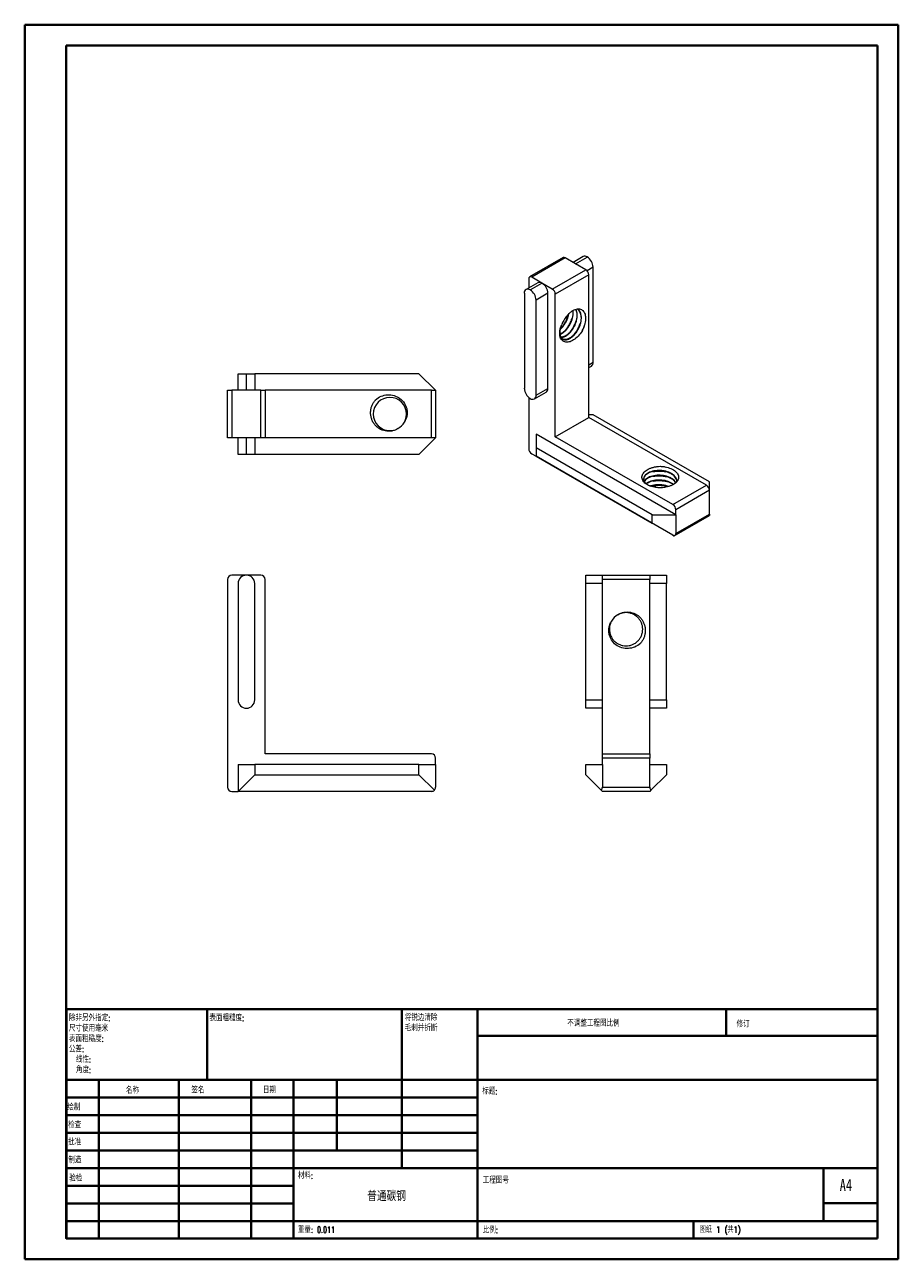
# Model space of a CAD drawing. Header units: millimetres. Extents: x 0 to 210, y 0 to 297.
import ezdxf

# ---------------------------------------------------------------- set-up
doc = ezdxf.new("R2010")
doc.units = ezdxf.units.MM
doc.styles.add('SLDTEXTSTYLE0', font='TXT', dxfattribs={"width": 0.75, "bigfont": 'bigfont'})
doc.styles.add('SLDTEXTSTYLE1', font='TXT', dxfattribs={"width": 0.75})
doc.styles.add('SLDTEXTSTYLE2', font='TXT', dxfattribs={"width": 0.694444, "bigfont": 'bigfont'})

# ---------------------------------------------------------------- blocks, each defined once
blk = doc.blocks.new('SW_NOTE_0')
at = {"color": 0, "linetype": 'Continuous', "lineweight": 0, "char_height": 1.5, "attachment_point": 1, "style": 'SLDTEXTSTYLE0'}
for s, insert in [('\\M+18FAB锐边\\M+190B4\\M+18F9C', (0, 1.93)), ('\\M+196D1\\M+18E68\\M+19BF3\\M+190DC\\M+19266', (0, -0.57))]:
    blk.add_mtext(s, dxfattribs=dict(at, insert=insert))
blk = doc.blocks.new('SW_NOTE_1')
at = {"color": 0, "linetype": 'Continuous', "lineweight": 0, "char_height": 1.5, "attachment_point": 1, "style": 'SLDTEXTSTYLE0'}
for s, insert in [('\\M+18F9C\\M+194F1另\\M+18A4F\\M+18E77\\M+192E8:', (0, 1.93)), ('\\M+18EDA\\M+190A1\\M+18E67\\M+19770\\M+19F7C\\M+195C4', (0, -0.57)), ('\\M+1955C\\M+196CA\\M+19165糙\\M+19378:', (0, -3.07)), ('\\M+18CF6\\M+18DB7:', (0, -5.57)), ('线\\M+190AB:', (1.69, -8.07)), ('\\M+18A70\\M+19378:', (1.69, -10.57))]:
    blk.add_mtext(s, dxfattribs=dict(at, insert=insert))

msp = doc.modelspace()

# ---------------------------------------------------------------- linework, layer by layer
at = {"color": 7, "linetype": 'Continuous', "lineweight": 40}
for p, q in [((0.08, 0.21), (0.08, 297.21)), ((0.08, 297.21), (210.08, 297.21)), ((210.08, 0.21), (210.08, 297.21)), ((210.08, 292.21), (210.08, 297.21)), ((10.08, 292.21), (205.08, 292.21)), ((10.08, 5.21), (10.08, 292.21)), ((205.08, 5.21), (205.08, 292.21)), ((10.11, 60.37), (205.08, 60.37)), ((10.11, 60.37), (10.11, 5.12)), ((43.91, 43.37), (43.91, 60.37)), ((90.71, 60.37), (90.71, 22.12)), ((108.91, 60.37), (108.91, 5.12)), ((168.68, 54.09), (168.68, 60.46)), ((205.08, 54), (108.91, 54)), ((205.08, 43.37), (10.11, 43.37)), ((17.91, 43.37), (17.91, 5.12)), ((37.1, 43.37), (37.1, 5.12)), ((54.51, 43.37), (54.51, 5.12)), ((64.71, 5.12), (64.71, 43.37)), ((75.11, 26.37), (75.11, 43.37)), ((108.91, 39.12), (10.11, 39.12)), ((108.91, 34.87), (10.11, 34.87)), ((108.91, 30.62), (10.11, 30.62)), ((108.91, 26.37), (10.11, 26.37)), ((64.71, 22.12), (10.11, 22.12)), ((64.71, 22.12), (205.08, 22.12)), ((192.08, 9.46), (192.08, 22.21)), ((64.71, 17.87), (10.11, 17.87)), ((64.71, 13.62), (10.11, 13.62)), ((205.08, 13.71), (192.08, 13.71)), ((10.11, 9.37), (205.08, 9.37)), ((160.88, 5.21), (160.88, 9.46)), ((10.08, 5.21), (205.08, 5.21)), ((205.08, 5.21), (180.99, 5.21)), ((0.08, 0.21), (210.08, 0.21))]:
    msp.add_line(p, q, dxfattribs=at)
at = {"color": 7, "linetype": 'Continuous', "lineweight": 15}
for p, q in [((129.51, 241.18), (121.45, 236.52)), ((130.01, 241.13), (121.95, 236.47)), ((132.49, 239.7), (130.01, 241.13)), ((134.32, 241.43), (131.9, 240.04)), ((132.49, 239.7), (135.32, 241.33)), ((126.9, 233.62), (134.96, 238.27)), ((134.96, 238.27), (132.49, 239.7)), ((136.73, 216.02), (136.73, 238.88)), ((123.43, 235.14), (120.6, 233.51)), ((121.25, 236.07), (121.25, 233.89)), ((121.6, 233.41), (124.43, 235.05)), ((124.43, 235.05), (121.95, 236.47)), ((126.9, 233.62), (124.43, 235.05)), ((135.67, 237.05), (127.61, 232.39)), ((135.67, 202.75), (135.67, 237.05)), ((120.19, 232.6), (120.19, 209.73)), ((125.84, 232.6), (123.01, 230.96)), ((125.84, 209.73), (125.84, 232.6)), ((127.61, 198.1), (127.61, 232.39)), ((123.01, 208.1), (123.01, 230.96)), ((135.67, 214.73), (136.32, 215.1)), ((51.36, 209.26), (51.36, 213.26)), ((51.36, 213.26), (53.36, 213.26)), ((53.36, 209.26), (53.36, 213.26)), ((53.36, 213.26), (55.36, 213.26)), ((55.36, 213.26), (55.36, 209.26)), ((94.86, 213.26), (55.36, 213.26)), ((98.86, 209.26), (94.86, 213.26)), ((48.86, 197.86), (48.86, 209.26)), ((48.86, 209.26), (49.86, 209.26)), ((49.86, 209.26), (49.86, 197.86)), ((53.36, 209.26), (49.86, 209.26)), ((56.86, 209.26), (53.36, 209.26)), ((56.86, 197.86), (56.86, 209.26)), ((56.86, 209.26), (57.86, 209.26)), ((57.86, 209.26), (57.86, 197.86)), ((97.86, 209.26), (57.86, 209.26)), ((97.86, 197.86), (97.86, 209.26)), ((97.86, 209.26), (98.86, 209.26)), ((98.86, 209.26), (98.86, 197.86)), ((122.6, 207.18), (125.43, 208.82)), ((123.01, 208.1), (125.84, 209.73)), ((121.25, 207.54), (121.25, 195.24)), ((127.61, 198.1), (135.67, 202.75)), ((136.73, 203.36), (135.67, 203.36)), ((163.96, 186.42), (135.67, 202.75)), ((164.66, 187.24), (136.73, 203.36)), ((89.56, 199.96), (89.92, 200.15)), ((49.86, 197.86), (48.86, 197.86)), ((53.36, 197.86), (49.86, 197.86)), ((51.36, 193.86), (51.36, 197.86)), ((56.86, 197.86), (53.36, 197.86)), ((53.36, 193.86), (53.36, 197.86)), ((55.36, 197.86), (55.36, 193.86)), ((57.86, 197.86), (56.86, 197.86)), ((97.86, 197.86), (57.86, 197.86)), ((94.86, 193.86), (98.86, 197.86)), ((98.86, 197.86), (97.86, 197.86)), ((156.6, 179.32), (123.01, 198.71)), ((123.01, 198.71), (123.01, 195.44)), ((155.89, 181.77), (127.61, 198.1)), ((53.36, 193.86), (51.36, 193.86)), ((55.36, 193.86), (53.36, 193.86)), ((94.86, 193.86), (55.36, 193.86)), ((121.95, 194.01), (123.01, 193.4)), ((150.95, 179.32), (123.01, 195.44)), ((123.01, 195.44), (123.01, 193.4)), ((123.01, 193.4), (123.01, 193.4)), ((123.01, 193.4), (150.95, 177.28)), ((155.89, 174.42), (123.01, 193.4)), ((164.66, 185.2), (164.66, 187.24)), ((151.15, 186.06), (151.19, 186.05)), ((155.89, 181.77), (163.96, 186.42)), ((164.66, 185.2), (156.6, 180.54)), ((164.66, 183.97), (164.66, 185.2)), ((164.66, 179.48), (164.66, 183.97)), ((150.95, 179.32), (156.6, 179.32)), ((150.95, 177.28), (150.95, 179.32)), ((156.19, 174.25), (164.66, 179.14)), ((156.6, 179.32), (156.6, 180.54)), ((156.6, 174.83), (164.66, 179.48)), ((156.6, 179.32), (156.6, 174.83)), ((164.66, 179.48), (164.66, 179.14)), ((156.19, 174.25), (150.95, 177.28)), ((48.86, 163.78), (48.86, 113.78)), ((53.36, 164.78), (49.86, 164.78)), ((56.86, 164.78), (53.36, 164.78)), ((57.86, 121.78), (57.86, 163.78)), ((134.94, 162.78), (134.94, 164.78)), ((134.94, 164.78), (138.94, 164.78)), ((138.94, 164.78), (150.34, 164.78)), ((138.94, 163.78), (138.94, 164.78)), ((150.34, 163.78), (138.94, 163.78)), ((138.94, 121.78), (138.94, 163.78)), ((150.34, 164.78), (150.34, 163.78)), ((150.34, 164.78), (154.34, 164.78)), ((150.34, 121.78), (150.34, 163.78)), ((154.34, 164.78), (154.34, 162.78)), ((51.36, 162.78), (51.36, 134.78)), ((55.36, 134.78), (55.36, 162.78)), ((138.94, 162.78), (134.94, 162.78)), ((134.94, 134.78), (134.94, 162.78)), ((154.34, 162.78), (150.34, 162.78)), ((154.34, 134.78), (154.34, 162.78)), ((134.94, 134.78), (138.94, 134.78)), ((134.94, 132.78), (134.94, 134.78)), ((150.34, 134.78), (154.34, 134.78)), ((154.34, 134.78), (154.34, 132.78)), ((138.94, 132.78), (134.94, 132.78)), ((154.34, 132.78), (150.34, 132.78)), ((97.86, 121.78), (57.86, 121.78)), ((138.94, 121.78), (150.34, 121.78)), ((138.94, 120.78), (138.94, 121.78)), ((150.34, 121.78), (150.34, 120.78)), ((51.36, 119.28), (51.36, 112.78)), ((51.36, 119.28), (55.36, 119.28)), ((55.36, 119.28), (55.36, 116.78)), ((94.86, 119.28), (55.36, 119.28)), ((94.86, 116.78), (94.86, 119.28)), ((94.86, 119.28), (98.86, 119.28)), ((98.86, 119.28), (98.86, 120.78)), ((98.86, 119.28), (98.86, 113.78)), ((134.94, 116.78), (134.94, 119.28)), ((134.94, 119.28), (138.94, 119.28)), ((138.94, 119.28), (138.94, 120.78)), ((150.34, 120.78), (138.94, 120.78)), ((138.94, 119.28), (138.94, 113.78)), ((150.34, 119.28), (150.34, 120.78)), ((150.34, 113.78), (150.34, 119.28)), ((150.34, 119.28), (154.34, 119.28)), ((154.34, 119.28), (154.34, 116.78)), ((51.36, 112.78), (55.36, 116.78)), ((55.36, 116.78), (94.86, 116.78)), ((98.56, 113.07), (94.86, 116.78)), ((138.64, 113.07), (134.94, 116.78)), ((154.34, 116.78), (150.63, 113.07)), ((138.94, 112.78), (138.64, 113.07)), ((138.94, 113.78), (150.34, 113.78)), ((150.63, 113.07), (150.34, 112.78)), ((49.86, 112.78), (51.36, 112.78)), ((97.86, 112.78), (51.36, 112.78)), ((150.34, 112.78), (138.94, 112.78))]:
    msp.add_line(p, q, dxfattribs=at)
at = {"color": 8, "linetype": 'Continuous', "lineweight": 15}
for p, q in [((136.73, 238.88), (135.26, 238.03)), ((135.67, 215.41), (136.73, 216.02))]:
    msp.add_line(p, q, dxfattribs=at)
at = {"color": 7, "linetype": 'Continuous', "lineweight": 15, "flags": 128}
msp.add_lwpolyline([(91.19, 201.36), (91.55, 202.02), (91.78, 202.79), (91.86, 203.58), (91.78, 204.35), (91.56, 205.08), (91.19, 205.77), (90.69, 206.39), (90.07, 206.9), (89.37, 207.26), (88.65, 207.48), (87.88, 207.56), (87.08, 207.48), (86.32, 207.25), (85.62, 206.88), (85.03, 206.39), (84.54, 205.8), (84.17, 205.1), (83.93, 204.33), (83.86, 203.54), (83.94, 202.77), (84.16, 202.04), (84.52, 201.35), (85.03, 200.73), (85.65, 200.23), (86.34, 199.86), (87.07, 199.64), (87.84, 199.56), (88.52, 199.62), (89.18, 199.79), (89.8, 200.06), (89.8, 200.06)], dxfattribs=at)
at = {"color": 7, "linetype": 'Continuous', "lineweight": 15}
for centre, radius, start, end in [((129.72, 240.72), 0.503, 54.3824, 114.3071), ((134.73, 240.52), 1, 54.3411, 114.3485), ((133.67, 238.75), 3.06, 2.4764, 57.5236), ((134.14, 236.98), 1.54, 2.6055, 57.3945), ((121.68, 236.14), 0.437, 50.7967, 189.214), ((123.84, 234.23), 1, 54.3411, 114.3485), ((122.79, 232.46), 3.06, 2.4764, 57.5236), ((121.05, 232.73), 0.877, 51.3258, 188.6849), ((119.96, 230.83), 3.06, 2.4763, 57.5237), ((126.08, 232.32), 1.54, 2.6055, 57.3945), ((135.55, 222.66), 6.82, 140.734, 159.266), ((135.76, 215.91), 0.979, 304.7789, 6.5333), ((123.24, 209.87), 3.06, 182.4763, 237.5237), ((122.15, 207.97), 0.877, 231.3258, 8.6849), ((124.87, 209.62), 0.979, 304.7789, 6.5333), ((87.86, 203.56), 4, 299.0552, 330.9448), ((122.78, 195.31), 1.54, 182.6055, 237.3945), ((152.85, 192.69), 6.83, 260.7354, 279.2646), ((163.13, 185.13), 1.54, 2.6055, 57.3945), ((155.07, 180.47), 1.54, 2.6055, 57.3945), ((49.86, 163.78), 1, 90, 180), ((53.36, 162.78), 2, 90, 180), ((53.36, 162.78), 2, 0, 90), ((56.86, 163.78), 1, 0, 90), ((144.64, 151.78), 4, 119.0552, 150.9448), ((53.36, 134.78), 2, 180, 270), ((53.36, 134.78), 2, 270, 0), ((97.86, 120.78), 1, 0, 90), ((49.86, 113.78), 1, 180, 270), ((97.86, 113.78), 1, 270, 315), ((97.86, 113.78), 1, 315, 0), ((137.94, 113.78), 1, 315, 0), ((151.34, 113.78), 1, 180, 225)]:
    msp.add_arc(centre, radius, start, end, dxfattribs=at)
for major_axis, ratio, start_param, end_param in [((1, -0.58), 0.00007, 5.497828, 6.283226), ((1.41, 0), 0.577382, 5.497787, 6.283185)]:
    msp.add_ellipse((155.19, 174.83), major_axis=major_axis, ratio=ratio, start_param=start_param, end_param=end_param, dxfattribs=at)
for points, knots in [([(128.89, 224.27), (128.86, 224.14), (128.77, 223.81), (128.71, 223.29), (128.74, 222.73), (128.87, 222.23), (129.1, 221.83), (129.42, 221.55), (129.83, 221.41), (130.29, 221.41), (130.79, 221.55), (131.31, 221.82), (131.83, 222.22), (132.34, 222.74), (132.8, 223.35), (133.2, 224.02), (133.52, 224.73), (133.76, 225.47), (133.89, 226.21), (133.91, 226.91), (133.82, 227.53), (133.64, 228.06), (133.34, 228.48), (133.1, 228.73), (132.94, 228.79), (132.94, 228.79)], [0, 0, 0, 0, 0.027036, 0.067469, 0.113643, 0.1588, 0.205481, 0.2531, 0.30072, 0.3474, 0.392558, 0.438732, 0.48614, 0.533866, 0.580959, 0.626541, 0.672122, 0.719215, 0.766941, 0.814349, 0.860523, 0.905681, 0.952361, 0.999981, 1, 1, 1, 1]), ([(132.5, 228.73), (132.52, 228.71), (132.63, 228.54), (132.74, 228.14), (132.84, 227.53), (132.81, 226.83), (132.68, 226.09), (132.45, 225.35), (132.13, 224.64), (131.73, 223.97), (131.27, 223.36), (130.76, 222.84), (130.23, 222.44), (129.71, 222.17), (129.29, 222.04), (129.07, 222.05), (129, 222.05)], [0, 0, 0, 0, 0.013037, 0.089675, 0.168038, 0.248494, 0.329491, 0.409414, 0.486771, 0.564128, 0.64405, 0.725048, 0.805504, 0.883867, 0.960505, 1, 1, 1, 1]), ([(129.02, 222.01), (129.12, 222), (129.36, 221.99), (129.8, 222.12), (130.32, 222.39), (130.84, 222.79), (131.35, 223.32), (131.81, 223.92), (132.21, 224.59), (132.53, 225.3), (132.77, 226.04), (132.9, 226.78), (132.92, 227.48), (132.83, 228.09), (132.7, 228.52), (132.58, 228.7), (132.54, 228.74)], [0, 0, 0, 0, 0.048277, 0.123368, 0.200148, 0.27898, 0.358342, 0.436651, 0.512445, 0.58824, 0.666549, 0.74591, 0.824742, 0.901523, 0.976613, 1, 1, 1, 1]), ([(132.86, 228.84), (132.86, 228.84), (133.01, 228.78), (133.25, 228.53), (133.55, 228.11), (133.74, 227.58), (133.82, 226.96), (133.8, 226.26), (133.67, 225.52), (133.44, 224.78), (133.12, 224.07), (132.72, 223.4), (132.26, 222.79), (131.75, 222.27), (131.22, 221.87), (130.7, 221.6), (130.2, 221.46), (129.74, 221.45), (129.48, 221.57), (129.35, 221.62)], [0, 0, 0, 0, 0.000026, 0.063784, 0.126284, 0.186746, 0.248569, 0.312043, 0.375944, 0.438997, 0.500026, 0.561055, 0.624108, 0.688009, 0.751483, 0.813306, 0.873767, 0.936268, 1, 1, 1, 1]), ([(130.27, 226.98), (130.43, 227.19), (130.59, 227.39), (130.94, 227.75), (131.12, 227.92), (131.49, 228.21), (131.67, 228.34), (132.05, 228.56), (132.24, 228.64), (132.79, 228.83), (133.14, 228.87), (133.61, 228.8), (133.76, 228.76), (134.04, 228.62), (134.17, 228.53), (134.39, 228.32), (134.49, 228.19), (134.66, 227.9), (134.72, 227.74), (134.83, 227.39), (134.87, 227.19), (134.91, 226.79), (134.92, 226.58), (134.9, 226.14), (134.87, 225.9), (134.79, 225.44), (134.73, 225.2), (134.59, 224.72), (134.5, 224.47), (134.31, 223.99), (134.19, 223.75), (134.07, 223.52)], [0, 0, 0, 0, 0.0625, 0.0625, 0.125, 0.125, 0.1875, 0.1875, 0.25, 0.25, 0.375, 0.375, 0.4375, 0.4375, 0.5, 0.5, 0.5625, 0.5625, 0.625, 0.625, 0.6875, 0.6875, 0.75, 0.75, 0.8125, 0.8125, 0.875, 0.875, 0.9375, 0.9375, 1, 1, 1, 1]), ([(131.78, 228.39), (131.8, 228.3), (131.85, 227.99), (131.82, 227.4), (131.69, 226.66), (131.46, 225.92), (131.14, 225.21), (130.74, 224.55), (130.28, 223.94), (129.77, 223.42), (129.25, 223.01), (128.91, 222.85), (128.75, 222.78)], [0, 0, 0, 0, 0.0508217, 0.1582425, 0.2663856, 0.3730937, 0.4763761, 0.5796584, 0.6863665, 0.7945096, 0.9019304, 1, 1, 1, 1]), ([(128.77, 222.7), (128.78, 222.7), (128.96, 222.75), (129.33, 222.97), (129.85, 223.36), (130.36, 223.89), (130.82, 224.5), (131.22, 225.16), (131.54, 225.87), (131.78, 226.61), (131.91, 227.35), (131.94, 227.97), (131.88, 228.31), (131.86, 228.44)], [0, 0, 0, 0, 0.008227, 0.109712, 0.213909, 0.318806, 0.422311, 0.522493, 0.622676, 0.726181, 0.831078, 0.935274, 1, 1, 1, 1]), ([(128.8, 223.91), (128.82, 223.92), (129.02, 224.07), (129.37, 224.47), (129.83, 225.07), (130.23, 225.74), (130.55, 226.44), (130.77, 227.1), (130.83, 227.5), (130.85, 227.65)], [0, 0, 0, 0, 0.019022, 0.19666, 0.37194, 0.541594, 0.711247, 0.886528, 1, 1, 1, 1]), ([(130.74, 227.54), (130.72, 227.43), (130.67, 227.09), (130.46, 226.49), (130.15, 225.78), (129.75, 225.12), (129.31, 224.53), (128.99, 224.22), (128.84, 224.07)], [0, 0, 0, 0, 0.080528, 0.27158, 0.456499, 0.641418, 0.83247, 1, 1, 1, 1]), ([(129.14, 224.37), (129.31, 224.58), (129.66, 225.02), (130.12, 225.8), (130.46, 226.5), (130.59, 226.94), (130.64, 227.08)], [0, 0, 0, 0, 0.264393, 0.558526, 0.85266, 1, 1, 1, 1]), ([(130.13, 223.8), (130.3, 224.01), (130.65, 224.45), (131.11, 225.23), (131.45, 225.93), (131.58, 226.37), (131.63, 226.51)], [0, 0, 0, 0, 0.264209, 0.558137, 0.852066, 1, 1, 1, 1]), ([(131.12, 223.23), (131.29, 223.44), (131.64, 223.88), (132.1, 224.66), (132.44, 225.36), (132.57, 225.79), (132.62, 225.94)], [0, 0, 0, 0, 0.264615, 0.558995, 0.853375, 1, 1, 1, 1]), ([(134.07, 223.52), (133.79, 223.07), (133.47, 222.66), (132.77, 221.92), (132.41, 221.61), (131.65, 221.13), (131.28, 220.97), (130.56, 220.8), (130.23, 220.8), (129.62, 220.97), (129.37, 221.15), (129.07, 221.52), (128.98, 221.67), (128.84, 221.99), (128.79, 222.16), (128.72, 222.55), (128.7, 222.75), (128.69, 223.18), (128.71, 223.41), (128.78, 223.87), (128.84, 224.11), (128.98, 224.59), (129.06, 224.84), (129.17, 225.08)], [0, 0, 0, 0, 0.125, 0.125, 0.25, 0.25, 0.375, 0.375, 0.5, 0.5, 0.625, 0.625, 0.6875, 0.6875, 0.75, 0.75, 0.8125, 0.8125, 0.875, 0.875, 0.9375, 0.9375, 1, 1, 1, 1]), ([(132.11, 222.66), (132.28, 222.87), (132.63, 223.31), (133.09, 224.08), (133.43, 224.79), (133.56, 225.22), (133.61, 225.37)], [0, 0, 0, 0, 0.2641474, 0.5580072, 0.851867, 1, 1, 1, 1]), ([(134.07, 223.52), (134.21, 223.8), (134.42, 224.21), (134.55, 224.65), (134.59, 224.79)], [0, 0, 0, 0, 0.669121, 1, 1, 1, 1]), ([(84.43, 206.99), (84.82, 207.35), (85.27, 207.63), (86.26, 208.04), (86.77, 208.15), (87.84, 208.21), (88.36, 208.15), (89.39, 207.85), (89.86, 207.61), (90.71, 206.97), (91.07, 206.58), (91.5, 205.9), (91.62, 205.67), (91.81, 205.18), (91.89, 204.92), (92, 204.4), (92.02, 204.14), (92.02, 203.61), (92, 203.34), (91.9, 202.82), (91.82, 202.57), (91.63, 202.08), (91.5, 201.84), (91.35, 201.62)], [0, 0, 0, 0, 0.125, 0.125, 0.25, 0.25, 0.375, 0.375, 0.5, 0.5, 0.625, 0.625, 0.6875, 0.6875, 0.75, 0.75, 0.8125, 0.8125, 0.875, 0.875, 0.9375, 0.9375, 1, 1, 1, 1]), ([(89.8, 200.06), (89.58, 199.92), (89.34, 199.79), (88.85, 199.59), (88.59, 199.52), (88.07, 199.42), (87.81, 199.39), (87.28, 199.4), (87.01, 199.42), (86.24, 199.58), (85.74, 199.78), (85.07, 200.2), (84.85, 200.37), (84.46, 200.72), (84.29, 200.92), (83.97, 201.34), (83.83, 201.57), (83.59, 202.04), (83.5, 202.29), (83.35, 202.8), (83.29, 203.06), (83.23, 203.58), (83.22, 203.85), (83.25, 204.37), (83.29, 204.64), (83.4, 205.15), (83.48, 205.41), (83.69, 205.89), (83.81, 206.13), (84.09, 206.58), (84.25, 206.79), (84.43, 206.99)], [0, 0, 0, 0, 0.0625, 0.0625, 0.125, 0.125, 0.1875, 0.1875, 0.25, 0.25, 0.375, 0.375, 0.4375, 0.4375, 0.5, 0.5, 0.5625, 0.5625, 0.625, 0.625, 0.6875, 0.6875, 0.75, 0.75, 0.8125, 0.8125, 0.875, 0.875, 0.9375, 0.9375, 1, 1, 1, 1]), ([(151.76, 185.96), (151.49, 185.99), (151.24, 186.03), (150.75, 186.15), (150.52, 186.23), (150.08, 186.4), (149.88, 186.5), (149.5, 186.71), (149.33, 186.83), (148.9, 187.21), (148.68, 187.5), (148.51, 187.95), (148.47, 188.1), (148.45, 188.41), (148.46, 188.56), (148.54, 188.86), (148.6, 189.01), (148.77, 189.3), (148.87, 189.44), (149.12, 189.71), (149.27, 189.84), (149.6, 190.08), (149.78, 190.19), (150.17, 190.39), (150.39, 190.48), (150.83, 190.65), (151.07, 190.72), (151.56, 190.83), (151.81, 190.88), (152.33, 190.95), (152.59, 190.97), (152.85, 190.98)], [0, 0, 0, 0, 0.0625, 0.0625, 0.125, 0.125, 0.1875, 0.1875, 0.25, 0.25, 0.375, 0.375, 0.4375, 0.4375, 0.5, 0.5, 0.5625, 0.5625, 0.625, 0.625, 0.6875, 0.6875, 0.75, 0.75, 0.8125, 0.8125, 0.875, 0.875, 0.9375, 0.9375, 1, 1, 1, 1]), ([(152.85, 190.98), (153.39, 190.96), (153.9, 190.89), (154.89, 190.66), (155.33, 190.5), (156.13, 190.08), (156.45, 189.84), (156.97, 189.3), (157.13, 189.01), (157.28, 188.4), (157.26, 188.1), (157.08, 187.65), (157, 187.5), (156.79, 187.22), (156.67, 187.09), (156.37, 186.83), (156.21, 186.71), (155.84, 186.5), (155.63, 186.4), (155.19, 186.23), (154.96, 186.15), (154.47, 186.04), (154.22, 185.99), (153.95, 185.96)], [0, 0, 0, 0, 0.125, 0.125, 0.25, 0.25, 0.375, 0.375, 0.5, 0.5, 0.625, 0.625, 0.6875, 0.6875, 0.75, 0.75, 0.8125, 0.8125, 0.875, 0.875, 0.9375, 0.9375, 1, 1, 1, 1]), ([(152.85, 190.98), (153.17, 190.96), (153.63, 190.94), (154.07, 190.83), (154.22, 190.8)], [0, 0, 0, 0, 0.6679029, 1, 1, 1, 1]), ([(156.85, 187.37), (156.84, 187.54), (156.81, 187.87), (156.57, 188.34), (156.2, 188.76), (155.71, 189.15), (155.1, 189.48), (154.39, 189.74), (153.63, 189.9), (152.85, 189.98), (152.08, 189.97), (151.32, 189.87), (150.61, 189.7), (150, 189.44), (149.51, 189.12), (149.14, 188.76), (148.91, 188.36), (148.83, 187.94), (148.91, 187.52), (149.14, 187.12), (149.51, 186.76), (149.97, 186.46), (150.35, 186.31), (150.53, 186.24)], [0, 0, 0, 0, 0.048964, 0.096961, 0.143393, 0.19087, 0.239616, 0.288689, 0.337111, 0.383979, 0.430847, 0.479269, 0.528342, 0.577088, 0.624565, 0.670997, 0.718994, 0.767958, 0.816922, 0.864919, 0.911351, 0.958828, 1, 1, 1, 1]), ([(156.85, 187.32), (156.83, 187.47), (156.8, 187.78), (156.57, 188.24), (156.2, 188.67), (155.71, 189.05), (155.1, 189.38), (154.39, 189.64), (153.63, 189.81), (152.85, 189.88), (152.08, 189.87), (151.32, 189.78), (150.61, 189.6), (150, 189.34), (149.51, 189.03), (149.14, 188.66), (148.9, 188.27), (148.87, 187.99), (148.85, 187.84)], [0, 0, 0, 0, 0.058339, 0.121201, 0.182013, 0.244193, 0.308035, 0.372306, 0.435724, 0.497106, 0.558488, 0.621906, 0.686177, 0.750019, 0.812199, 0.873011, 0.935873, 1, 1, 1, 1]), ([(156.61, 187.05), (156.59, 187.1), (156.5, 187.3), (156.2, 187.62), (155.71, 188.01), (155.09, 188.34), (154.39, 188.59), (153.63, 188.76), (152.85, 188.84), (152.08, 188.83), (151.32, 188.73), (150.61, 188.55), (150, 188.3), (149.51, 187.98), (149.17, 187.67), (149.06, 187.45), (149.02, 187.37)], [0, 0, 0, 0, 0.023778, 0.098838, 0.175588, 0.254388, 0.333718, 0.411996, 0.48776, 0.563524, 0.641802, 0.721132, 0.799932, 0.876682, 0.951742, 1, 1, 1, 1]), ([(156.58, 187.02), (156.57, 187.05), (156.49, 187.22), (156.19, 187.52), (155.71, 187.91), (155.09, 188.24), (154.39, 188.49), (153.63, 188.66), (152.85, 188.74), (152.08, 188.73), (151.32, 188.63), (150.61, 188.45), (150, 188.2), (149.51, 187.88), (149.19, 187.58), (149.08, 187.39), (149.05, 187.32)], [0, 0, 0, 0, 0.0124113, 0.0890978, 0.1675105, 0.2480179, 0.3290666, 0.4090399, 0.4864457, 0.5638515, 0.6438248, 0.7248735, 0.8053809, 0.8837936, 0.9604802, 1, 1, 1, 1]), ([(156, 186.61), (155.91, 186.69), (155.64, 186.91), (155.09, 187.19), (154.39, 187.45), (153.63, 187.62), (152.85, 187.69), (152.08, 187.68), (151.32, 187.59), (150.61, 187.41), (150.01, 187.15), (149.63, 186.94), (149.5, 186.81), (149.49, 186.8)], [0, 0, 0, 0, 0.063978, 0.168262, 0.273247, 0.376839, 0.477105, 0.577372, 0.680964, 0.785949, 0.890232, 0.991803, 1, 1, 1, 1]), ([(155.93, 186.57), (155.86, 186.63), (155.62, 186.83), (155.09, 187.09), (154.39, 187.35), (153.63, 187.52), (152.85, 187.59), (152.08, 187.58), (151.32, 187.49), (150.62, 187.31), (150.01, 187.06), (149.7, 186.85), (149.55, 186.75)], [0, 0, 0, 0, 0.050301, 0.157788, 0.265998, 0.372773, 0.476119, 0.579465, 0.686239, 0.794449, 0.901937, 1, 1, 1, 1]), ([(151.13, 189.71), (151.39, 189.75), (151.95, 189.84), (152.85, 189.85), (153.64, 189.79), (154.08, 189.69), (154.23, 189.66)], [0, 0, 0, 0, 0.264208, 0.55768, 0.851151, 1, 1, 1, 1]), ([(151.13, 188.57), (151.39, 188.61), (151.95, 188.7), (152.85, 188.7), (153.63, 188.65), (154.08, 188.55), (154.22, 188.51)], [0, 0, 0, 0, 0.264701, 0.558721, 0.85274, 1, 1, 1, 1]), ([(151.13, 187.43), (151.39, 187.47), (151.95, 187.55), (152.85, 187.56), (153.64, 187.51), (154.08, 187.4), (154.23, 187.37)], [0, 0, 0, 0, 0.264267, 0.557804, 0.851341, 1, 1, 1, 1]), ([(154.82, 186.13), (154.67, 186.19), (154.3, 186.33), (153.63, 186.47), (152.86, 186.55), (152.08, 186.54), (151.33, 186.44), (150.81, 186.33), (150.58, 186.23), (150.56, 186.23)], [0, 0, 0, 0, 0.112186, 0.287784, 0.457743, 0.627703, 0.8033, 0.981259, 1, 1, 1, 1]), ([(154.66, 186.09), (154.57, 186.13), (154.24, 186.25), (153.63, 186.37), (152.85, 186.45), (152.08, 186.44), (151.35, 186.36), (150.92, 186.24), (150.72, 186.18)], [0, 0, 0, 0, 0.079016, 0.270466, 0.45577, 0.641073, 0.832523, 1, 1, 1, 1]), ([(151.13, 186.28), (151.39, 186.32), (151.95, 186.41), (152.85, 186.42), (153.64, 186.36), (154.08, 186.26), (154.23, 186.23)], [0, 0, 0, 0, 0.264476, 0.558245, 0.852014, 1, 1, 1, 1]), ([(141.14, 153.72), (141.04, 153.52), (140.84, 153.11), (140.67, 152.44), (140.61, 151.73), (140.69, 150.99), (140.91, 150.25), (141.28, 149.55), (141.79, 148.93), (142.41, 148.43), (143.1, 148.06), (143.85, 147.83), (144.62, 147.76), (145.42, 147.83), (146.18, 148.06), (146.88, 148.44), (147.48, 148.94), (147.98, 149.54), (148.35, 150.23), (148.59, 151), (148.66, 151.79), (148.58, 152.57), (148.36, 153.31), (147.99, 154.01), (147.48, 154.63), (146.86, 155.13), (146.17, 155.5), (145.42, 155.73), (144.65, 155.81), (143.85, 155.73), (143.1, 155.51), (142.65, 155.24), (142.43, 155.12)], [0, 0, 0, 0, 0.0293612, 0.0589116, 0.0882193, 0.1216888, 0.1544215, 0.1882578, 0.222775, 0.2572923, 0.2911286, 0.3238613, 0.3573308, 0.3916944, 0.426289, 0.4604246, 0.4934643, 0.526504, 0.5606397, 0.5952343, 0.6295979, 0.6630674, 0.6958001, 0.7296364, 0.7641537, 0.7986709, 0.8325072, 0.8652399, 0.8987094, 0.933073, 0.9676676, 1, 1, 1, 1]), ([(142.69, 155.28), (142.92, 155.42), (143.15, 155.55), (143.64, 155.75), (143.9, 155.82), (144.42, 155.92), (144.68, 155.95), (145.21, 155.95), (145.48, 155.92), (146.25, 155.76), (146.76, 155.56), (147.42, 155.14), (147.64, 154.98), (148.03, 154.62), (148.2, 154.42), (148.52, 154), (148.66, 153.77), (148.9, 153.3), (149, 153.05), (149.14, 152.55), (149.2, 152.28), (149.26, 151.76), (149.27, 151.5), (149.24, 150.97), (149.2, 150.7), (149.09, 150.19), (149.01, 149.94), (148.81, 149.45), (148.68, 149.21), (148.4, 148.76), (148.24, 148.55), (148.07, 148.35)], [0, 0, 0, 0, 0.0625, 0.0625, 0.125, 0.125, 0.1875, 0.1875, 0.25, 0.25, 0.375, 0.375, 0.4375, 0.4375, 0.5, 0.5, 0.5625, 0.5625, 0.625, 0.625, 0.6875, 0.6875, 0.75, 0.75, 0.8125, 0.8125, 0.875, 0.875, 0.9375, 0.9375, 1, 1, 1, 1]), ([(148.07, 148.35), (147.67, 147.99), (147.22, 147.71), (146.23, 147.31), (145.72, 147.19), (144.65, 147.13), (144.13, 147.2), (143.1, 147.5), (142.63, 147.73), (141.78, 148.37), (141.42, 148.76), (140.99, 149.44), (140.88, 149.68), (140.68, 150.16), (140.6, 150.42), (140.5, 150.94), (140.47, 151.2), (140.47, 151.73), (140.49, 152), (140.59, 152.52), (140.67, 152.77), (140.87, 153.26), (140.99, 153.5), (141.14, 153.72)], [0, 0, 0, 0, 0.125, 0.125, 0.25, 0.25, 0.375, 0.375, 0.5, 0.5, 0.625, 0.625, 0.6875, 0.6875, 0.75, 0.75, 0.8125, 0.8125, 0.875, 0.875, 0.9375, 0.9375, 1, 1, 1, 1])]:
    msp.add_open_spline(points, degree=3, knots=knots, dxfattribs=at)

# ---------------------------------------------------------------- block references
at = {"color": 7, "linetype": 'Continuous', "lineweight": 0}
for name, p in [('SW_NOTE_1', (10.7, 57.11)), ('SW_NOTE_0', (91.42, 57.19))]:
    msp.add_blockref(name, p, dxfattribs=at)

# ---------------------------------------------------------------- texts
for s, insert, char_height, attachment_point, style in [('\\M+1955C\\M+196CA\\M+19165糙\\M+19378:', (44.48, 59.04), 1.5, 1, 'SLDTEXTSTYLE0'), ('\\M+19573调\\M+190AE\\M+18D48\\M+192F6图\\M+194E4\\M+197E1', (130.49, 57.75), 1.5, 1, 'SLDTEXTSTYLE0'), ('\\M+18F43订', (171.21, 57.55), 1.5, 1, 'SLDTEXTSTYLE0'), ('\\M+196BC\\M+18FCC', (24.43, 41.62), 1.5, 1, 'SLDTEXTSTYLE0'), ('签\\M+196BC', (40.14, 41.68), 1.5, 1, 'SLDTEXTSTYLE0'), ('\\M+193FA\\M+18AFA', (57.33, 41.7), 1.5, 1, 'SLDTEXTSTYLE0'), ('标题:', (110.07, 41.4), 1.5, 1, 'SLDTEXTSTYLE0'), ('绘\\M+190A7', (10.32, 37.55), 1.5, 1, 'SLDTEXTSTYLE0'), ('检查', (10.52, 33.28), 1.5, 1, 'SLDTEXTSTYLE0'), ('\\M+194E1\\M+18F79', (10.51, 29.19), 1.5, 1, 'SLDTEXTSTYLE0'), ('\\M+190A7\\M+191A2', (10.57, 24.85), 1.5, 1, 'SLDTEXTSTYLE0'), ('\\M+18DDE\\M+197BF:', (65.76, 21.11), 1.5, 1, 'SLDTEXTSTYLE0'), ('验检', (10.78, 20.47), 1.5, 1, 'SLDTEXTSTYLE0'), ('\\M+18D48\\M+192F6图\\M+18D86', (110.18, 19.99), 1.5, 1, 'SLDTEXTSTYLE0'), ('A4', (196, 19.52), 2.91, 1, 'SLDTEXTSTYLE1'), ('\\M+19581\\M+192CA碳钢', (87.07, 16.61), 2.3813, 2, 'SLDTEXTSTYLE0'), ('\\M+18F64\\M+197CA: 0.011', (65.73, 8.07), 1.4986, 1, 'SLDTEXTSTYLE0'), ('\\M+194E4\\M+197E1:', (110.18, 8.02), 1.5, 1, 'SLDTEXTSTYLE0'), ('图纸 1 (\\M+18BA41)', (162.36, 8.11), 1.5, 1, 'SLDTEXTSTYLE2')]:
    msp.add_mtext(s, dxfattribs=dict(at, insert=insert, char_height=char_height, attachment_point=attachment_point, style=style))

doc.saveas('drawing.dxf')
